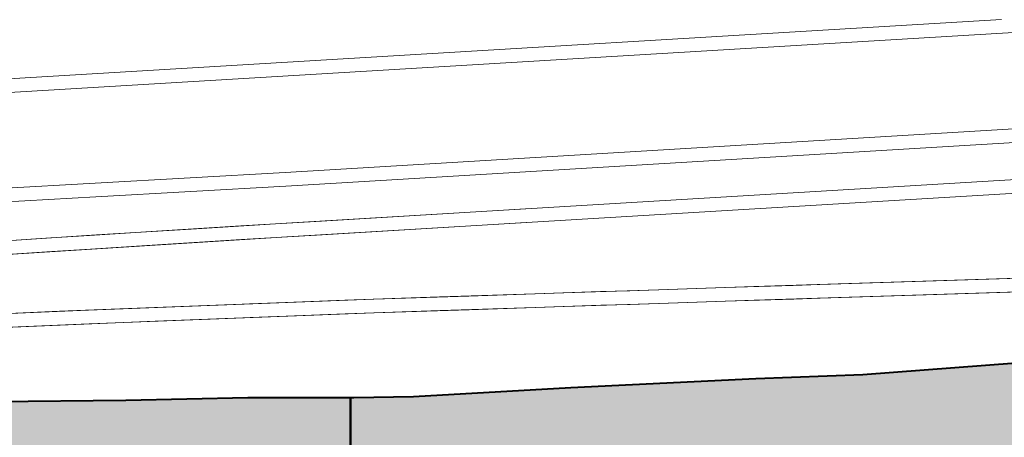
# Model space of a CAD drawing. Header units: metres. Extents: x 118946 to 119657, y 483154 to 483542.
# Tile 65 of 73: x 119387 to 119490, y 483498 to 483542. Entities that reach past the tile are written whole.
import ezdxf

# ---------------------------------------------------------------- set-up
doc = ezdxf.new("R2010")
doc.units = ezdxf.units.M
doc.header["$LTSCALE"] = 500
doc.header["$MEASUREMENT"] = 0
doc.layers.add('N-PV-AL-FILL_BERM-O', color=7, linetype='Continuous', lineweight=40, true_color=0xacbd88)
doc.layers.add('N-PV-AL-FILL_SPOOR-O', color=7, linetype='Continuous', lineweight=40, true_color=0xe5e0d9)
doc.layers.add('N-PV-OG-WEG_SPOOR_TREIN-G', color=252, linetype='Continuous', lineweight=0)

msp = doc.modelspace()

# ---------------------------------------------------------------- hatches: boundary and pattern name
at = {"layer": 'N-PV-AL-FILL_BERM-O', "ltscale": 0.001}
for points in [[(119513.27, 483473.02), (119513.15, 483474.56), (119513, 483475.61), (119512.94, 483476.09), (119512.64, 483477.6), (119512.46, 483478.28), (119512.24, 483479.1), (119511.77, 483480.58), (119511.21, 483482.02), (119510.56, 483483.42), (119510.56, 483483.42), (119509.66, 483484.66), (119508.69, 483485.84), (119507.64, 483486.97), (119506.55, 483488.03), (119506.05, 483488.46), (119505.39, 483489.03), (119504.2, 483489.98), (119503.18, 483490.68), (119502.94, 483490.84), (119501.64, 483491.64), (119500.31, 483492.37), (119498.92, 483493.04), (119497.5, 483493.61), (119497.07, 483493.76), (119496.06, 483494.11), (119494.59, 483494.53), (119494.05, 483494.66), (119493.11, 483494.88), (119491.59, 483495.13), (119491.1, 483495.19), (119490.08, 483495.32), (119488.54, 483495.41), (119488.25, 483495.41), (119487.01, 483495.41), (119485.5, 483495.34), (119485.5, 483495.34), (119483, 483495.2), (119475.52, 483494.77), (119469.08, 483494.39), (119465.53, 483494.15), (119458.05, 483493.64), (119453.07, 483493.31), (119448.06, 483492.97), (119446.73, 483492.88), (119445.57, 483492.8), (119442.49, 483492.6), (119440.58, 483492.47), (119427.68, 483491.59), (119423.12, 483491.27), (119421.35, 483491.14), (119421.37, 483501.96), (119421.72, 483501.96), (119428.02, 483502.05), (119444.56, 483503.01), (119464.01, 483503.94), (119475.26, 483504.36), (119497.84, 483506.07), (119519.42, 483507.13), (119533.2, 483507.8), (119547.55, 483508.49), (119547.49, 483481.65), (119512.93, 483479.74), (119513.29, 483473.11), (119513.3, 483473.06), (119513.27, 483473.06)], [(119268.37, 483472.18), (119268.43, 483497.69), (119274.02, 483497.9), (119284.01, 483498.23), (119294.01, 483498.52), (119304.01, 483498.77), (119314, 483498.98), (119324, 483499.15), (119336.53, 483499.91), (119346.01, 483500.3), (119355.86, 483500.54), (119365.55, 483500.87), (119374.01, 483500.97), (119383.99, 483501.53), (119384.02, 483501.53), (119397.75, 483501.67), (119410.59, 483501.96), (119421.37, 483501.96), (119421.35, 483491.14), (119418.14, 483490.92), (119415.65, 483490.75), (119413.15, 483490.57), (119412.88, 483490.55), (119410.66, 483490.38), (119408.17, 483490.19), (119407.07, 483490.1), (119405.68, 483489.98), (119403.17, 483489.74), (119401.28, 483489.57), (119398.19, 483489.23), (119395.71, 483488.95), (119395.5, 483488.93), (119389.73, 483488.21), (119383.96, 483487.42), (119378.2, 483486.53), (119372.47, 483485.56), (119369.05, 483484.92), (119361.82, 483482.42), (119357.27, 483481.75), (119354.23, 483481.31), (119351.88, 483480.97), (119348.5, 483480.49), (119342, 483479.58), (119332.14, 483478.36), (119322.21, 483477.21), (119312.28, 483476.16), (119302.34, 483475.16), (119292.38, 483474.25), (119282.41, 483473.32), (119272.46, 483472.49)]]:
    msp.add_hatch(color=256, dxfattribs=at).paths.add_polyline_path(points)

# ---------------------------------------------------------------- linework, layer by layer
at = {"layer": 'N-PV-AL-FILL_BERM-O', "ltscale": 0.001, "flags": 128}
for points in [[(119497.84, 483506.07), (119475.26, 483504.36), (119464.01, 483503.94), (119444.56, 483503.01), (119428.02, 483502.05), (119421.72, 483501.96), (119421.37, 483501.96), (119421.35, 483491.14)], [(119383.96, 483487.42), (119389.73, 483488.21), (119395.5, 483488.93), (119395.71, 483488.95), (119398.19, 483489.23), (119401.28, 483489.57), (119403.17, 483489.74), (119405.68, 483489.98), (119407.07, 483490.1), (119408.17, 483490.19), (119410.66, 483490.38), (119412.88, 483490.55), (119413.15, 483490.57), (119415.65, 483490.75), (119418.14, 483490.92), (119421.35, 483491.14), (119421.37, 483501.96), (119410.59, 483501.96), (119397.75, 483501.67), (119384.02, 483501.53)]]:
    msp.add_lwpolyline(points, dxfattribs=at)
at = {"layer": 'N-PV-AL-FILL_SPOOR-O', "flags": 128}
msp.add_lwpolyline([(119632.19, 483541.74), (119633.37, 483520.25), (119632.44, 483520.19), (119632.7, 483515.57), (119630.43, 483515.45), (119630.14, 483514.79), (119630.24, 483513.06), (119629.39, 483513.04), (119588.92, 483510.79), (119588.92, 483510.79), (119550.96, 483508.65), (119533.2, 483507.8), (119519.42, 483507.13), (119497.84, 483506.07), (119475.26, 483504.36), (119464.01, 483503.94), (119444.56, 483503.01), (119428.02, 483502.05), (119421.72, 483501.96), (119410.59, 483501.96), (119397.75, 483501.67), (119384.02, 483501.53)], dxfattribs=at)
at = {"layer": 'N-PV-OG-WEG_SPOOR_TREIN-G', "ltscale": 0.002, "flags": 128}
for points in [[(119489.87, 483541.74), (119110.18, 483519.05), (119100.19, 483518.46), (119090.21, 483517.85), (119080.23, 483517.23), (119070.25, 483516.59), (119060.27, 483515.93), (119050.29, 483515.27), (119040.31, 483514.58), (119030.34, 483513.88), (119020.36, 483513.17), (119010.39, 483512.43), (119000.41, 483511.69), (118990.44, 483510.93), (118980.47, 483510.15), (118946.31, 483507.45)], [(119514.02, 483541.74), (119110.26, 483517.62), (119100.28, 483517.02), (119090.3, 483516.41), (119080.32, 483515.79), (119070.34, 483515.15), (119060.36, 483514.5), (119050.39, 483513.83), (119040.41, 483513.14), (119030.44, 483512.44), (119020.47, 483511.73), (119010.49, 483511), (119000.52, 483510.25), (118990.55, 483509.49), (118980.58, 483508.72), (118946.31, 483506.01)], [(119657.26, 483539.89), (119654.09, 483539.73), (119644.1, 483539.2), (119634.12, 483538.66), (119624.13, 483538.11), (119614.15, 483537.55), (119604.16, 483536.98), (119594.18, 483536.4), (119584.2, 483535.81), (119574.21, 483535.22), (119424.48, 483526.26), (119414.5, 483525.66), (119404.52, 483525.08), (119394.53, 483524.52), (119384.55, 483523.98), (119374.57, 483523.46), (119364.58, 483522.97), (119354.59, 483522.49), (119344.6, 483522.03), (119334.62, 483521.59), (119324.63, 483521.17), (119314.63, 483520.77), (119124.79, 483513.2)], [(119657.26, 483538.45), (119654.17, 483538.29), (119644.18, 483537.76), (119634.2, 483537.22), (119624.21, 483536.67), (119614.23, 483536.11), (119604.25, 483535.55), (119594.26, 483534.97), (119584.28, 483534.38), (119574.3, 483533.78), (119424.57, 483524.82), (119414.58, 483524.22), (119404.6, 483523.64), (119394.61, 483523.08), (119384.63, 483522.55), (119374.64, 483522.03), (119364.65, 483521.53), (119354.66, 483521.05), (119344.67, 483520.59), (119334.68, 483520.15), (119324.68, 483519.73), (119314.69, 483519.33), (119124.84, 483511.76)], [(119657.26, 483534.85), (119654.19, 483534.67), (119424.6, 483520.92), (119414.61, 483520.32), (119404.63, 483519.71), (119394.65, 483519.08), (119384.67, 483518.42), (119374.69, 483517.75), (119364.71, 483517.06), (119354.74, 483516.34), (119344.76, 483515.61), (119334.79, 483514.86), (119324.82, 483514.08), (119195.22, 483503.94), (119185.25, 483503.16)], [(119657.26, 483533.41), (119654.27, 483533.23), (119424.68, 483519.49), (119414.7, 483518.89), (119404.72, 483518.27), (119394.74, 483517.64), (119384.77, 483516.99), (119374.79, 483516.31), (119364.82, 483515.62), (119354.84, 483514.91), (119344.87, 483514.17), (119334.9, 483513.42), (119324.93, 483512.65), (119195.33, 483502.5), (119185.36, 483501.72)], [(119180.48, 483502.79), (119190.45, 483503.56), (119191.45, 483503.64), (119326.29, 483514.2), (119329.53, 483514.45), (119330.02, 483514.49), (119339.99, 483515.25), (119349.96, 483515.99), (119358.72, 483516.63), (119359.94, 483516.72), (119369.92, 483517.42), (119379.89, 483518.1), (119389.87, 483518.77), (119393.94, 483519.03), (119399.86, 483519.41), (119409.84, 483520.03), (119417.72, 483520.51), (119439.78, 483521.83)], [(119180.59, 483501.36), (119190.56, 483502.13), (119191.56, 483502.21), (119326.41, 483512.76), (119329.64, 483513.01), (119330.13, 483513.05), (119340.1, 483513.81), (119350.07, 483514.56), (119358.82, 483515.19), (119360.04, 483515.28), (119370.02, 483515.98), (119379.99, 483516.67), (119389.97, 483517.33), (119394.03, 483517.59), (119399.95, 483517.97), (119409.93, 483518.6), (119417.81, 483519.07), (119439.87, 483520.39)], [(119553.74, 483516.88), (119543.75, 483516.45), (119533.76, 483516.05), (119523.76, 483515.67), (119513.77, 483515.3), (119503.78, 483514.95), (119493.79, 483514.62), (119483.79, 483514.29), (119473.8, 483513.97), (119463.8, 483513.65), (119453.81, 483513.32), (119443.81, 483513), (119433.82, 483512.66), (119423.82, 483512.32), (119413.83, 483511.95), (119403.83, 483511.57), (119393.84, 483511.17), (119383.85, 483510.75)], [(119553.8, 483515.44), (119543.81, 483515.01), (119533.81, 483514.61), (119523.82, 483514.23), (119513.82, 483513.86), (119503.83, 483513.51), (119493.83, 483513.18), (119483.84, 483512.85), (119473.84, 483512.53), (119463.85, 483512.21), (119453.85, 483511.88), (119443.86, 483511.56), (119433.87, 483511.22), (119423.87, 483510.88), (119413.88, 483510.51), (119403.89, 483510.13), (119393.9, 483509.73), (119383.91, 483509.31)], [(119380.79, 483510.62), (119390.79, 483511.05), (119400.78, 483511.45), (119409.98, 483511.81), (119410.77, 483511.84), (119414.56, 483511.98), (119420.77, 483512.21), (119430.76, 483512.56), (119440.76, 483512.9), (119447.68, 483513.12), (119450.75, 483513.22), (119460.75, 483513.55), (119467.95, 483513.78), (119470.74, 483513.87), (119480.74, 483514.19), (119480.79, 483514.19), (119490.73, 483514.51)], [(119380.86, 483509.18), (119390.85, 483509.61), (119400.84, 483510.01), (119410.04, 483510.37), (119410.83, 483510.4), (119414.61, 483510.54), (119420.82, 483510.77), (119430.81, 483511.12), (119440.81, 483511.46), (119447.72, 483511.68), (119450.8, 483511.78), (119460.79, 483512.11), (119468, 483512.34), (119470.79, 483512.43), (119480.78, 483512.75), (119480.84, 483512.75), (119490.78, 483513.08)]]:
    msp.add_lwpolyline(points, dxfattribs=at)

doc.saveas('drawing.dxf')
